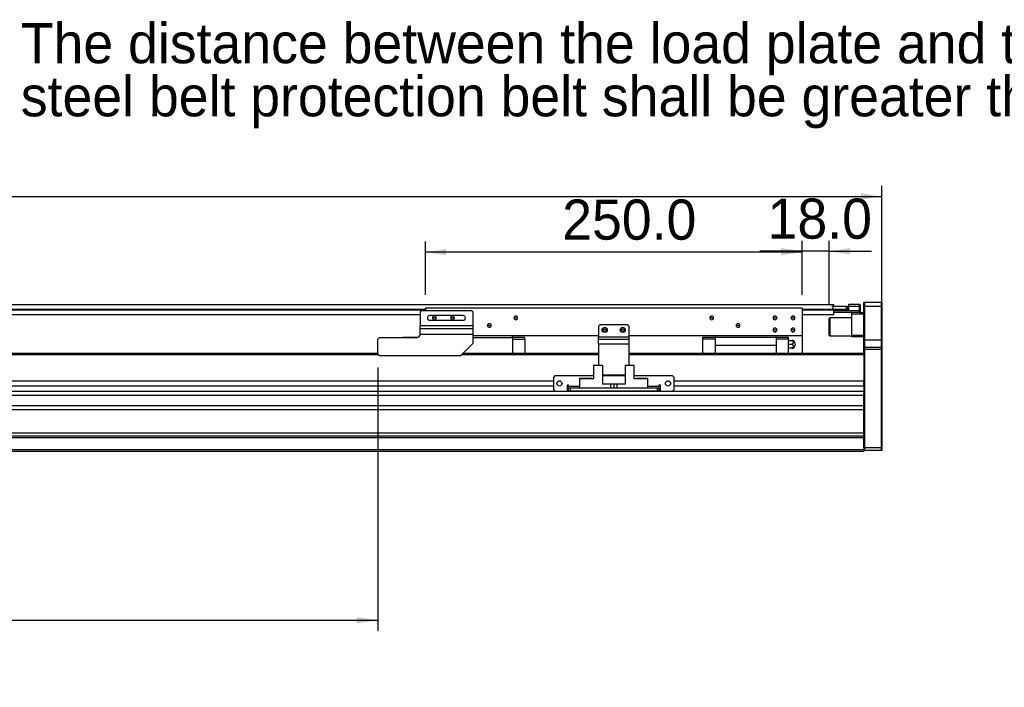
# Model space of a CAD drawing. Header units: millimetres. Extents: x 35 to 2905, y 35 to 2044.
# Tile 5 of 8: x 1560 to 2213, y 792 to 1235. Entities that reach past the tile are written whole.
import ezdxf

# ---------------------------------------------------------------- set-up
doc = ezdxf.new("R2010")
doc.units = ezdxf.units.MM
doc.header["$LTSCALE"] = 7
doc.layers.add('DIMNS', color=7, linetype='Continuous')
doc.styles.add('SLDTEXTSTYLE8', font='txt')
doc.dimstyles.new('SLDDIMSTYLE0', dxfattribs={"dimtxt": 26.6, "dimasz": 14, "dimexe": 0, "dimexo": 0.0625, "dimgap": 6.65, "dimtad": 2, "dimdec": 1, "dimrnd": 1e-09, "dimzin": 4, "dimdsep": 46, "dimtxsty": 'SLDTEXTSTYLE8', "dimsah": 1, "dimcen": 0.09, "dimadec": 0, "dimazin": 1, "dimtfac": 1, "dimtdec": 1, "dimtofl": 0, "dimtmove": 0, "dimatfit": 3, "dimfxl": 0, "dimfrac": 2, "dimtolj": 1, "dimtzin": 12, "dimarcsym": 0})
doc.dimstyles.new('SLDDIMSTYLE1', dxfattribs={"dimtxt": 26.6, "dimasz": 14, "dimexe": 0, "dimexo": 0.0625, "dimgap": 6.65, "dimtad": 2, "dimdec": 1, "dimrnd": 1e-09, "dimzin": 4, "dimdsep": 46, "dimtxsty": 'SLDTEXTSTYLE8', "dimsah": 1, "dimcen": 0.09, "dimadec": 0, "dimazin": 1, "dimtfac": 1, "dimtdec": 1, "dimtmove": 0, "dimatfit": 0, "dimfxl": 0, "dimfrac": 2, "dimtolj": 1, "dimtzin": 12, "dimarcsym": 0})

# ---------------------------------------------------------------- blocks, each defined once
blk = doc.blocks.new('_D')
at = {"layer": 'DIMNS'}
for p, q in [((275.73, 1024.72), (275.73, 1124.33)), ((2131.73, 1024.72), (2131.73, 1124.33)), ((275.73, 1117.33), (2131.73, 1117.33))]:
    blk.add_line(p, q, dxfattribs=at)
for points in [[(275.73, 1117.33), (289.73, 1115.23), (289.73, 1119.43)], [(2131.73, 1117.33), (2117.73, 1119.43), (2117.73, 1115.23)]]:
    blk.add_solid(points, dxfattribs=at)
at = {"layer": 'DIMNS', "insert": (1149.54, 1152.23), "char_height": 26.6, "attachment_point": 1, "style": 'SLDTEXTSTYLE8'}
blk.add_mtext('1856.0', dxfattribs=at)
blk = doc.blocks.new('_D_3')
at = {"layer": 'DIMNS'}
for p, q in [((577.23, 1007.44), (577.23, 829.33)), ((1797.23, 1003.94), (1797.23, 829.33)), ((577.23, 836.33), (1797.23, 836.33))]:
    blk.add_line(p, q, dxfattribs=at)
for points in [[(577.23, 836.33), (591.23, 834.23), (591.23, 838.43)], [(1797.23, 836.33), (1783.23, 838.43), (1783.23, 834.23)]]:
    blk.add_solid(points, dxfattribs=at)
at = {"layer": 'DIMNS', "char_height": 26.6, "attachment_point": 1, "style": 'SLDTEXTSTYLE8'}
for s, insert in [('Stroke T=', (1072.72, 871.23)), ('1220.0', (1226.37, 871.23))]:
    blk.add_mtext(s, dxfattribs=dict(at, insert=insert))
blk = doc.blocks.new('_D_4')
at = {"layer": 'DIMNS'}
for p, q in [((1828.73, 1052.22), (1828.73, 1087.41)), ((2078.73, 1052.22), (2078.73, 1087.41)), ((2078.73, 1080.41), (1828.73, 1080.41))]:
    blk.add_line(p, q, dxfattribs=at)
for points in [[(1828.73, 1080.41), (1842.73, 1078.31), (1842.73, 1082.51)], [(2078.73, 1080.41), (2064.73, 1082.51), (2064.73, 1078.31)]]:
    blk.add_solid(points, dxfattribs=at)
at = {"layer": 'DIMNS', "insert": (1919.55, 1115.31), "char_height": 26.6, "attachment_point": 1, "style": 'SLDTEXTSTYLE8'}
blk.add_mtext('250.0', dxfattribs=at)
blk = doc.blocks.new('_D_5')
at = {"layer": 'DIMNS'}
for p, q in [((2078.73, 1052.22), (2078.73, 1088.03)), ((2096.73, 1045.42), (2096.73, 1088.03)), ((2078.73, 1081.03), (2050.73, 1081.03)), ((2096.73, 1081.03), (2078.73, 1081.03)), ((2096.73, 1081.03), (2124.73, 1081.03))]:
    blk.add_line(p, q, dxfattribs=at)
for points in [[(2078.73, 1081.03), (2064.73, 1083.13), (2064.73, 1078.93)], [(2096.73, 1081.03), (2110.73, 1078.93), (2110.73, 1083.13)]]:
    blk.add_solid(points, dxfattribs=at)
at = {"layer": 'DIMNS', "insert": (2055.86, 1115.94), "char_height": 26.6, "attachment_point": 1, "style": 'SLDTEXTSTYLE8'}
blk.add_mtext('18.0', dxfattribs=at)
blk = doc.blocks.new('SW_NOTE_5')
at = {"layer": 'DIMNS', "color": 0, "char_height": 26.6, "attachment_point": 1, "style": 'SLDTEXTSTYLE8'}
for s, insert in [('The distance between the load plate and the ', (-813.72, 48.99)), ('steel belt protection belt shall be greater than 4mm', (-813.72, 13.82))]:
    blk.add_mtext(s, dxfattribs=dict(at, insert=insert))

msp = doc.modelspace()

# ---------------------------------------------------------------- linework, layer by layer
at = {"color": 7, "linetype": 'Continuous', "lineweight": 25}
for p, q in [((308.73, 1045.68), (2099.73, 1045.68)), ((2099.73, 1044.53), (2099.73, 1045.68)), ((2109.73, 1045.83), (2116.93, 1045.83)), ((2109.73, 1044.33), (2109.73, 1045.83)), ((2116.93, 1044.33), (2116.93, 1045.83)), ((2117.23, 1045.53), (2116.93, 1045.83)), ((2117.23, 1045.53), (2117.23, 1044.33)), ((2120.03, 1047.33), (2119.73, 1047.03)), ((2119.73, 1044.33), (2119.73, 1047.03)), ((2120.03, 1047.33), (2120.03, 1044.33)), ((2120.03, 1047.33), (2131.43, 1047.33)), ((2131.43, 1044.33), (2131.43, 1047.33)), ((2131.43, 1047.33), (2131.73, 1047.03)), ((2131.73, 1047.03), (2131.73, 1044.33)), ((584.23, 1039.18), (1825.23, 1039.18)), ((1826.23, 1041.83), (1825.23, 1040.83)), ((1825.23, 1040.83), (1825.23, 1031.83)), ((1826.23, 1041.83), (1859.23, 1041.83)), ((2078.73, 1043.33), (1828.73, 1043.33)), ((1828.73, 1043.33), (1828.73, 1041.83)), ((1860.23, 1040.83), (1859.23, 1041.83)), ((1860.23, 1040.83), (1860.23, 1031.83)), ((2078.73, 1043.33), (2078.73, 1024.83)), ((2078.73, 1039.18), (2099.73, 1039.18)), ((2098.73, 1044.34), (2098.73, 1044.53)), ((2098.73, 1044.53), (2099.23, 1044.53)), ((2099.23, 1044.53), (2099.23, 1042.53)), ((2099.23, 1044.53), (2108.23, 1044.53)), ((2099.23, 1042.53), (2108.23, 1042.53)), ((2099.53, 1042.03), (2099.53, 1042.04)), ((2099.53, 1042.03), (2099.53, 1041.83)), ((2109.73, 1042.03), (2099.53, 1042.03)), ((2099.53, 1042.03), (2099.53, 1042.03)), ((2099.53, 1041.83), (2099.53, 1041.04)), ((2099.53, 1041.83), (2116.93, 1041.83)), ((2099.73, 1042.18), (2099.73, 1042.68)), ((2099.73, 1042.33), (2109.73, 1042.33)), ((2099.73, 1039.18), (2099.73, 1042.18)), ((2116.93, 1040.33), (2099.73, 1040.33)), ((2108.23, 1042.53), (2108.23, 1044.53)), ((2108.23, 1044.53), (2108.73, 1044.53)), ((2108.73, 1042.53), (2108.23, 1042.53)), ((2108.73, 1044.53), (2108.73, 1042.53)), ((2108.73, 1042.53), (2109.23, 1042.53)), ((2109.23, 1042.33), (2109.23, 1042.53)), ((2109.73, 1042.03), (2109.73, 1044.33)), ((2116.93, 1044.33), (2109.73, 1044.33)), ((2111.73, 1039.33), (2111.73, 1040.33)), ((2119.73, 1039.33), (2111.73, 1039.33)), ((2111.73, 1025.33), (2111.73, 1039.33)), ((2116.93, 1041.83), (2116.93, 1044.33)), ((2117.23, 1044.33), (2116.93, 1044.33)), ((2116.93, 1040.33), (2116.93, 1041.83)), ((2116.93, 1041.83), (2117.23, 1041.83)), ((2116.93, 1040.33), (2117.23, 1040.63)), ((2116.93, 1040.33), (2119.73, 1040.33)), ((2117.23, 1044.33), (2117.23, 1041.83)), ((2117.23, 1041.83), (2117.23, 1040.63)), ((2120.03, 1044.33), (2119.73, 1044.33)), ((2119.73, 1022.33), (2119.73, 1044.33)), ((2120.03, 1044.33), (2120.03, 1022.33)), ((2131.43, 1044.33), (2120.03, 1044.33)), ((2131.43, 1022.33), (2131.43, 1044.33)), ((2131.43, 1044.33), (2131.73, 1044.33)), ((2131.73, 1044.33), (2131.73, 1022.33)), ((1853.73, 1038.43), (1831.73, 1038.43)), ((1831.73, 1035.23), (1853.73, 1035.23)), ((1834.73, 1036.83), (1833.48, 1036.83)), ((1834.73, 1036.83), (1835.98, 1036.83)), ((1846.73, 1036.83), (1845.48, 1036.83)), ((1846.73, 1036.83), (1847.98, 1036.83)), ((1888.73, 1036.83), (1887.48, 1036.83)), ((1888.73, 1036.83), (1889.98, 1036.83)), ((1944.73, 1032.33), (1943.73, 1031.33)), ((1962.73, 1032.33), (1944.73, 1032.33)), ((1963.73, 1031.33), (1962.73, 1032.33)), ((2018.73, 1036.83), (2017.48, 1036.83)), ((2018.73, 1036.83), (2019.98, 1036.83)), ((2060.73, 1036.83), (2059.48, 1036.83)), ((2060.73, 1036.83), (2061.98, 1036.83)), ((2072.73, 1036.83), (2071.48, 1036.83)), ((2072.73, 1036.83), (2073.98, 1036.83)), ((2097.03, 1036.83), (2096.73, 1036.53)), ((2096.73, 1033.03), (2096.73, 1036.53)), ((2096.73, 1025.13), (2096.73, 1033.03)), ((2111.73, 1036.83), (2097.03, 1036.83)), ((2097.03, 1036.83), (2097.03, 1033.15)), ((2097.03, 1033.15), (2097.03, 1024.83)), ((1825.23, 1031.83), (1860.23, 1031.83)), ((1825.23, 1029.84), (1825.23, 1031.83)), ((1825.23, 1029.84), (1860.23, 1029.84)), ((1825.23, 1025.85), (1825.23, 1029.84)), ((1825.23, 1025.85), (1825.23, 1025.83)), ((1860.23, 1025.85), (1825.23, 1025.85)), ((1860.23, 1031.83), (1860.23, 1029.84)), ((1860.23, 1029.84), (1860.23, 1025.85)), ((1860.23, 1025.85), (1860.23, 1019.83)), ((1871.23, 1031.83), (1869.98, 1031.83)), ((1871.23, 1031.83), (1872.48, 1031.83)), ((1943.73, 1031.33), (1943.73, 1024.33)), ((1947.73, 1028.83), (1946.48, 1028.83)), ((1947.73, 1028.83), (1948.98, 1028.83)), ((1959.73, 1028.83), (1958.48, 1028.83)), ((1959.73, 1028.83), (1960.98, 1028.83)), ((1963.73, 1031.33), (1963.73, 1024.33)), ((2036.23, 1031.83), (2034.98, 1031.83)), ((2036.23, 1031.83), (2037.48, 1031.83)), ((2060.73, 1028.83), (2059.48, 1028.83)), ((2060.73, 1028.83), (2061.98, 1028.83)), ((2072.73, 1028.83), (2071.48, 1028.83)), ((2072.73, 1028.83), (2073.98, 1028.83)), ((1798.23, 1023.83), (1797.23, 1022.83)), ((1797.23, 1012.83), (1797.23, 1022.83)), ((1798.23, 1023.83), (1823.23, 1023.83)), ((1814.03, 1024.03), (1813.83, 1023.83)), ((1814.03, 1024.03), (1824.1, 1024.03)), ((1814.03, 1024.03), (1814.03, 1023.83)), ((1852.23, 1011.83), (1860.23, 1019.83)), ((1943.73, 1024.83), (1860.23, 1024.83)), ((1860.23, 1023.83), (1886.48, 1023.83)), ((1886.48, 1023.83), (1886.48, 1024.83)), ((1886.48, 1023.83), (1886.48, 1013.33)), ((1894.73, 1023.73), (1886.48, 1023.73)), ((1886.48, 1022.78), (1894.73, 1022.78)), ((1894.73, 1022.78), (1894.73, 1023.73)), ((1894.73, 1022.78), (1894.73, 1013.33)), ((1943.73, 1024.33), (1963.73, 1024.33)), ((1943.73, 1022.83), (1943.73, 1024.33)), ((1943.73, 1022.83), (1963.73, 1022.83)), ((1943.73, 1019.33), (1943.73, 1022.83)), ((1943.73, 1019.33), (1943.73, 1005.23)), ((1963.73, 1019.33), (1943.73, 1019.33)), ((2078.73, 1024.83), (1963.73, 1024.83)), ((1963.73, 1024.33), (1963.73, 1022.83)), ((1963.73, 1022.83), (1963.73, 1019.33)), ((1963.73, 1019.33), (1963.73, 1005.23)), ((2020.98, 1023.73), (2012.73, 1023.73)), ((2012.73, 1023.73), (2012.73, 1022.78)), ((2020.98, 1022.78), (2012.73, 1022.78)), ((2012.73, 1022.78), (2012.73, 1013.33)), ((2020.98, 1024.83), (2020.98, 1023.83)), ((2061.48, 1023.83), (2020.98, 1023.83)), ((2020.98, 1023.83), (2020.98, 1018.83)), ((2061.48, 1023.83), (2061.48, 1024.83)), ((2061.48, 1023.83), (2061.48, 1018.83)), ((2069.73, 1023.73), (2061.48, 1023.73)), ((2069.73, 1022.78), (2061.48, 1022.78)), ((2069.73, 1022.78), (2069.73, 1023.73)), ((2069.73, 1013.33), (2069.73, 1022.78)), ((2069.73, 1021.83), (2072.05, 1021.83)), ((2069.73, 1019.33), (2072.05, 1019.33)), ((2078.73, 1024.83), (2078.73, 1013.33)), ((2096.73, 1025.13), (2097.03, 1024.83)), ((2097.03, 1024.83), (2111.73, 1024.83)), ((2111.73, 1025.33), (2119.73, 1025.33)), ((2111.73, 1024.33), (2111.73, 1025.33)), ((2119.73, 1024.33), (2111.73, 1024.33)), ((2120.03, 1022.33), (2119.73, 1022.33)), ((2119.73, 1017.03), (2119.73, 1022.33)), ((2120.03, 1022.33), (2120.03, 1017.33)), ((2120.03, 1022.33), (2131.43, 1022.33)), ((2131.43, 1017.33), (2131.43, 1022.33)), ((2131.73, 1022.33), (2131.43, 1022.33)), ((2131.73, 1022.33), (2131.73, 1017.03)), ((1797.23, 1013.33), (463.73, 1013.33)), ((1797.23, 1012.83), (1798.23, 1011.83)), ((1943.73, 1013.33), (1853.73, 1013.33)), ((2119.73, 1013.33), (1963.73, 1013.33)), ((2020.98, 1018.83), (2061.48, 1018.83)), ((2020.98, 1018.83), (2020.98, 1018.53)), ((2061.48, 1018.53), (2020.98, 1018.53)), ((2020.98, 1018.53), (2020.98, 1013.33)), ((2061.48, 1018.53), (2061.48, 1018.83)), ((2061.48, 1018.53), (2061.48, 1013.33)), ((2072.05, 1016.83), (2069.73, 1016.83)), ((2120.03, 1017.33), (2119.73, 1017.03)), ((2119.73, 1015.83), (2119.73, 1017.03)), ((2119.73, 1013.05), (2119.73, 1015.83)), ((2120.03, 1015.83), (2119.73, 1015.83)), ((2119.73, 1013.05), (2119.73, 1012.33)), ((2120.03, 1017.33), (2120.03, 1015.83)), ((2120.03, 1017.33), (2131.43, 1017.33)), ((2120.03, 1015.83), (2120.03, 950.83)), ((2131.43, 1015.83), (2120.03, 1015.83)), ((2131.43, 1015.83), (2131.43, 1017.33)), ((2131.73, 1017.03), (2131.43, 1017.33)), ((2131.43, 950.83), (2131.43, 1015.83)), ((2131.73, 1015.83), (2131.43, 1015.83)), ((2131.73, 1017.03), (2131.73, 1015.83)), ((2131.73, 1015.83), (2131.73, 950.96)), ((1798.23, 1011.83), (1852.23, 1011.83)), ((2119.73, 1012.33), (2119.73, 994.88)), ((1940.23, 1005.23), (1940.23, 996.33)), ((1946.23, 1005.23), (1940.23, 1005.23)), ((1946.23, 1005.23), (1946.23, 992.83)), ((1961.23, 1005.23), (1961.23, 992.83)), ((1967.23, 1005.23), (1961.23, 1005.23)), ((1967.23, 996.33), (1967.23, 1005.23)), ((1913.73, 994.88), (493.73, 994.88)), ((1914.73, 998.33), (1913.73, 997.33)), ((1913.73, 997.33), (1913.73, 989.33)), ((1940.23, 998.33), (1914.73, 998.33)), ((1918.44, 994.88), (1917.03, 994.88)), ((1931.03, 996.83), (1938.83, 996.83)), ((1931.03, 996.83), (1931.03, 996.33)), ((1931.03, 996.33), (1931.03, 990.33)), ((1940.23, 996.33), (1931.03, 996.33)), ((1939.33, 996.33), (1938.83, 996.83)), ((1961.23, 998.83), (1946.23, 998.83)), ((1961.23, 998.33), (1946.23, 998.33)), ((1992.73, 998.33), (1967.23, 998.33)), ((1976.43, 996.33), (1967.23, 996.33)), ((1968.63, 996.83), (1968.13, 996.33)), ((1968.63, 996.83), (1976.43, 996.83)), ((1976.43, 996.33), (1976.43, 996.83)), ((1976.43, 990.33), (1976.43, 996.33)), ((1990.44, 994.88), (1989.03, 994.88)), ((1993.73, 997.33), (1992.73, 998.33)), ((1993.73, 989.33), (1993.73, 997.33)), ((2119.73, 994.88), (1993.73, 994.88)), ((2119.73, 991.48), (2119.73, 994.88)), ((2119.73, 987.96), (287.73, 987.96)), ((1913.73, 991.48), (493.73, 991.48)), ((1913.73, 989.33), (1914.73, 988.33)), ((1914.73, 988.33), (1922.73, 988.33)), ((1923.73, 992.33), (1922.73, 992.33)), ((1922.73, 992.33), (1922.73, 988.33)), ((1923.73, 991.48), (1922.73, 991.48)), ((1923.73, 991.33), (1923.73, 992.33)), ((1923.73, 991.33), (1923.73, 990.33)), ((1923.73, 988.33), (1923.73, 990.33)), ((1923.73, 990.33), (1924.73, 990.33)), ((1924.73, 988.33), (1923.73, 988.33)), ((1924.73, 990.33), (1924.73, 988.33)), ((1982.73, 990.33), (1924.73, 990.33)), ((1982.73, 988.33), (1924.73, 988.33)), ((1951.73, 992.83), (1946.23, 992.83)), ((1951.73, 990.33), (1951.73, 992.83)), ((1953.73, 992.83), (1951.73, 992.83)), ((1953.73, 992.83), (1953.73, 990.33)), ((1955.73, 992.83), (1953.73, 992.83)), ((1955.73, 992.83), (1955.73, 990.33)), ((1961.23, 992.83), (1955.73, 992.83)), ((1982.73, 988.33), (1982.73, 990.33)), ((1982.73, 990.33), (1983.73, 990.33)), ((1983.73, 988.33), (1982.73, 988.33)), ((1984.73, 992.33), (1983.73, 992.33)), ((1983.73, 992.33), (1983.73, 991.33)), ((1984.73, 991.48), (1983.73, 991.48)), ((1983.73, 990.33), (1983.73, 991.33)), ((1983.73, 990.33), (1983.73, 988.33)), ((1984.73, 988.33), (1984.73, 992.33)), ((1984.73, 988.33), (1992.73, 988.33)), ((1992.73, 988.33), (1993.73, 989.33)), ((2119.73, 991.48), (1993.73, 991.48)), ((2119.73, 991.48), (2119.73, 987.96)), ((2119.73, 987.96), (2119.73, 986.65)), ((2119.73, 950.96), (2119.73, 986.65)), ((2119.73, 985.36), (287.73, 985.36)), ((2119.73, 978.43), (287.73, 978.43)), ((2119.73, 975.83), (287.73, 975.83)), ((2119.73, 960.33), (287.73, 960.33)), ((2119.73, 958.33), (287.73, 958.33)), ((2119.73, 957.33), (287.73, 957.33)), ((2119.73, 949.33), (287.73, 949.33)), ((2119.73, 948.33), (287.73, 948.33)), ((2119.73, 950.76), (2119.73, 950.96)), ((2119.73, 950.96), (2120.03, 950.83)), ((2119.73, 950.76), (2119.73, 949.33)), ((2119.73, 949.33), (2119.73, 948.33)), ((2119.73, 949.13), (2120.03, 948.83)), ((2120.03, 950.83), (2120.03, 948.83)), ((2120.03, 950.83), (2131.43, 950.83)), ((2131.43, 948.83), (2120.03, 948.83)), ((2131.73, 950.96), (2131.43, 950.83)), ((2131.43, 948.83), (2131.43, 950.83)), ((2131.73, 949.13), (2131.43, 948.83)), ((2131.73, 950.96), (2131.73, 949.13))]:
    msp.add_line(p, q, dxfattribs=at)
at = {"color": 8, "linetype": 'Continuous', "lineweight": 25}
for p, q in [((578.73, 1042.68), (1828.73, 1042.68)), ((578.73, 1042.18), (1828.73, 1042.18)), ((2078.73, 1042.68), (2099.73, 1042.68)), ((2078.73, 1042.18), (2099.73, 1042.18)), ((2099.51, 1041.83), (2099.53, 1041.83)), ((1797.73, 1012.33), (463.73, 1012.33)), ((1943.73, 1012.33), (1852.73, 1012.33)), ((2119.73, 1012.33), (1963.73, 1012.33)), ((1931.03, 991.33), (1923.73, 991.33)), ((1983.73, 991.33), (1976.43, 991.33))]:
    msp.add_line(p, q, dxfattribs=at)
at = {"color": 7, "linetype": 'Continuous', "lineweight": 25}
for centre in [(1947.73, 1028.83), (1959.73, 1028.83), (1917.73, 993.33), (1989.73, 993.33)]:
    msp.add_circle(centre, 1.7, dxfattribs=at)
for centre, radius, start, end in [((1831.73, 1036.83), 1.6, 90, 270), ((1834.73, 1036.83), 1.25, 0, 180), ((1834.73, 1036.83), 1.25, 180, 0), ((1846.73, 1036.83), 1.25, 0, 180), ((1846.73, 1036.83), 1.25, 180, 0), ((1853.73, 1036.83), 1.6, 270, 90), ((1871.23, 1031.83), 1.25, 0, 180), ((1888.73, 1036.83), 1.25, 0, 180), ((1888.73, 1036.83), 1.25, 180, 0), ((2018.73, 1036.83), 1.25, 0, 180), ((2018.73, 1036.83), 1.25, 180, 0), ((2036.23, 1031.83), 1.25, 0, 180), ((2060.73, 1036.83), 1.25, 0, 180), ((2060.73, 1036.83), 1.25, 180, 0), ((2072.73, 1036.83), 1.25, 0, 180), ((2072.73, 1036.83), 1.25, 180, 0), ((1823.23, 1025.83), 2, 270, 0), ((1871.23, 1031.83), 1.25, 180, 0), ((1947.73, 1028.83), 1.25, 0, 180), ((1947.73, 1028.83), 1.25, 180, 0), ((1959.73, 1028.83), 1.25, 0, 180), ((1959.73, 1028.83), 1.25, 180, 0), ((2036.23, 1031.83), 1.25, 180, 0), ((2060.73, 1028.83), 1.25, 0, 180), ((2060.73, 1028.83), 1.25, 180, 0), ((2072.73, 1028.83), 1.25, 0, 180), ((2072.73, 1028.83), 1.25, 180, 0), ((2071.23, 1019.33), 3, 9.9092, 56.43308), ((2074.13, 1019.33), 0.25, 270, 68.68077), ((2071.23, 1019.33), 3, 303.54248, 350.11805)]:
    msp.add_arc(centre, radius, start, end, dxfattribs=at)
for points, knots in [([(2072.05, 1021.83), (2072.17, 1021.76), (2072.41, 1021.62), (2072.68, 1021.31), (2072.85, 1020.96), (2072.91, 1020.58), (2072.85, 1020.2), (2072.68, 1019.85), (2072.41, 1019.55), (2072.17, 1019.4), (2072.05, 1019.33)], [0, 0, 0, 0, 0.124808, 0.249861, 0.374966, 0.499944, 0.624671, 0.749605, 0.87471, 1, 1, 1, 1]), ([(2072.89, 1021.83), (2072.89, 1021.83), (2072.91, 1021.83), (2072.84, 1021.83), (2072.68, 1021.83), (2072.41, 1021.83), (2072.17, 1021.83), (2072.05, 1021.83)], [0, 0, 0, 0, 0.0020871, 0.2509938, 0.5003097, 0.7499712, 1, 1, 1, 1]), ([(2072.05, 1019.33), (2072.17, 1019.26), (2072.41, 1019.12), (2072.68, 1018.81), (2072.85, 1018.46), (2072.91, 1018.08), (2072.85, 1017.7), (2072.68, 1017.35), (2072.41, 1017.05), (2072.17, 1016.9), (2072.05, 1016.83)], [0, 0, 0, 0, 0.124808, 0.249861, 0.374966, 0.499943, 0.624671, 0.749604, 0.874709, 1, 1, 1, 1]), ([(2074.22, 1019.1), (2074.22, 1019.1), (2074.22, 1019.11), (2074.22, 1019.16), (2074.22, 1019.24), (2074.22, 1019.33), (2074.22, 1019.42), (2074.22, 1019.5), (2074.22, 1019.56), (2074.22, 1019.56), (2074.22, 1019.57)], [0, 0, 0, 0, 0.125367, 0.250008, 0.374883, 0.499741, 0.624392, 0.749724, 0.874831, 1, 1, 1, 1]), ([(2072.05, 1016.83), (2072.17, 1016.83), (2072.41, 1016.83), (2072.68, 1016.83), (2072.86, 1016.83), (2072.88, 1016.83), (2072.89, 1016.83)], [0, 0, 0, 0, 0.250257, 0.501008, 0.751862, 1, 1, 1, 1])]:
    msp.add_open_spline(points, degree=3, knots=knots, dxfattribs=at)

# ---------------------------------------------------------------- block references
at = {"layer": 'DIMNS'}
msp.add_blockref('SW_NOTE_5', (2374.01, 1183.26), dxfattribs=at)

# ---------------------------------------------------------------- dimensions: what is measured, and where the dimension line sits
for base, p1, p2, dimstyle, picture, middle in [((2131.73, 1117.33), (275.73, 1015.83), (2131.73, 1015.83), 'SLDDIMSTYLE0', '_D', (1201.52, 1117.33)), ((1828.73, 1080.41), (2078.73, 1043.33), (1828.73, 1043.33), 'SLDDIMSTYLE0', '_D_4', (1961.92, 1080.41)), ((2078.73, 1081.03), (2096.73, 1036.53), (2078.73, 1043.33), 'SLDDIMSTYLE1', '_D_5', (2088.63, 1081.03))]:
    dim = msp.add_linear_dim(base=base, p1=p1, p2=p2, dimstyle=dimstyle, dxfattribs=at)
    dim.commit()
    dim.dimension.update_dxf_attribs({"geometry": picture, "text_midpoint": middle, "dimtype": 160})
dim = msp.add_linear_dim(base=(1797.23, 836.33), p1=(577.23, 1016.33), p2=(1797.23, 1012.83), text='Stroke T=<>', dimstyle='SLDDIMSTYLE0', dxfattribs=at)
dim.commit()
dim.dimension.update_dxf_attribs({"geometry": '_D_3', "text_midpoint": (1201.52, 836.33), "dimtype": 160})

doc.saveas('drawing.dxf')
